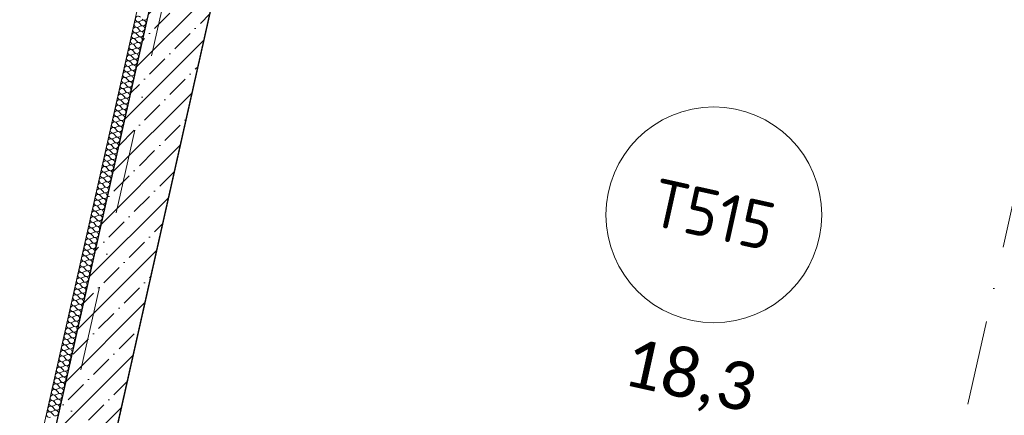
# Model space of a CAD drawing. Header units: millimetres. Extents: x -7218036 to -6920397, y 6117771 to 6333681.
# Tile 43 of 89: x -7184333 to -7180227, y 6144501 to 6146151. Entities that reach past the tile are written whole.
import ezdxf
from ezdxf.enums import TextEntityAlignment as Align

# ---------------------------------------------------------------- set-up
doc = ezdxf.new("R2010")
doc.units = ezdxf.units.MM
doc.header["$MEASUREMENT"] = 0
doc.linetypes.add('Штрихпунктирная', pattern=[670.277762, 352.777767, -176.388884, 0, -141.111112])
for name, color, linetype in [('S - автостоянка.АР', 7, 'Continuous'), ('АР-Стены_внутренние_пилоны.АР', 7, 'Continuous'), ('АР-Стены_Перегородки_100_.АР', 7, 'Continuous'), ('АР-Чертеж-Оси_Осевые размеры.АР', 7, 'Continuous')]:
    doc.layers.add(name, color=color, linetype=linetype)
for name, color, linetype, lineweight in [('АР-Стены_внутренние_пилоны.АР_Ном._пера__1', 7, 'Continuous', 30), ('АР-Стены_Перегородки_100_.АР_Ном._пера__1', 7, 'Continuous', 15), ('АР-Чертеж-Оси_Осевые размеры.АР_Ном._пера__120', 7, 'Continuous', 0), ('Паспорта Зон Archicad_Ном._пера__1', 7, 'Continuous', 0)]:
    doc.layers.add(name, color=color, linetype=linetype, lineweight=lineweight)
doc.styles.add('РЎР“Р•РќР•Р\xa0Р\x98Р\xa0_РЎРўР\x98Р›Р¬_1', font='GOST_Common.ttf')
doc.styles.add('РЎР“Р•РќР•Р\xa0Р\x98Р\xa0_РЎРўР\x98Р›Р¬_2', font='calibri.ttf')
doc.styles.add('РЎР“Р•РќР•Р\xa0Р\x98Р\xa0_РЎРўР\x98Р›Р¬_3', font='GOTHIC.TTF')

# ---------------------------------------------------------------- blocks, each defined once
blk = doc.blocks.new('Электрощитовая жилой части_Т515_23_5', base_point=(-7181629.3, 6145597.6))
at = {"layer": 'Паспорта Зон Archicad_Ном._пера__1', "color": 7, "linetype": 'Continuous', "lineweight": 0}
blk.add_circle((-7181438.1, 6145337), 450, dxfattribs=at)
at = {"layer": 'Паспорта Зон Archicad_Ном._пера__1', "color": 7, "lineweight": 0, "style": 'РЎР“Р•РќР•Р\xa0Р\x98Р\xa0_РЎРўР\x98Р›Р¬_1'}
blk.add_attdef('ROOM_NUMBER', text='', height=200, rotation=347.502, dxfattribs=at).set_placement((-7181438.1, 6145338), align=Align.MIDDLE_CENTER)
at = {"layer": 'Паспорта Зон Archicad_Ном._пера__1', "color": 7, "lineweight": 0, "style": 'РЎР“Р•РќР•Р\xa0Р\x98Р\xa0_РЎРўР\x98Р›Р¬_2'}
blk.add_attdef('ROOM_AREA', text='', height=200, rotation=347.502, dxfattribs=at).set_placement((-7181266.9, 6144609.9), align=Align.MIDDLE_RIGHT)
blk = doc.blocks.new('*X370', base_point=(-6566190.3, 6562677.8))
at = {"layer": 'АР-Стены_Перегородки_100_.АР_Ном._пера__1', "color": 7, "linetype": 'Continuous', "lineweight": 0}
for p, q in [((-7183834, 6146142.9), (-7183823.1, 6146147.8)), ((-7183840.2, 6146115), (-7183832.5, 6146106)), ((-7183839.2, 6146119.7), (-7183828.3, 6146124.6)), ((-7183835, 6146138.3), (-7183827.3, 6146129.2)), ((-7183850.7, 6146068.6), (-7183842.9, 6146059.5)), ((-7183849.6, 6146073.2), (-7183838.8, 6146078.1)), ((-7183845.4, 6146091.8), (-7183837.7, 6146082.7)), ((-7183844.4, 6146096.4), (-7183833.5, 6146101.3)), ((-7183860.1, 6146026.8), (-7183849.2, 6146031.6)), ((-7183855.9, 6146045.3), (-7183848.2, 6146036.3)), ((-7183854.8, 6146050), (-7183844, 6146054.9)), ((-7183870.5, 6145980.3), (-7183859.6, 6145985.2)), ((-7183866.3, 6145998.9), (-7183858.6, 6145989.8)), ((-7183865.3, 6146003.5), (-7183854.4, 6146008.4)), ((-7183861.1, 6146022.1), (-7183853.4, 6146013.1)), ((-7183876.8, 6145952.4), (-7183869, 6145943.4)), ((-7183875.7, 6145957.1), (-7183864.8, 6145961.9)), ((-7183871.5, 6145975.6), (-7183863.8, 6145966.6)), ((-7183887.2, 6145906), (-7183879.5, 6145896.9)), ((-7183886.1, 6145910.6), (-7183875.3, 6145915.5)), ((-7183882, 6145929.2), (-7183874.2, 6145920.1)), ((-7183880.9, 6145933.8), (-7183870.1, 6145938.7)), ((-7183897.6, 6145859.5), (-7183889.9, 6145850.4)), ((-7183896.6, 6145864.1), (-7183885.7, 6145869)), ((-7183892.4, 6145882.7), (-7183884.7, 6145873.7)), ((-7183891.4, 6145887.4), (-7183880.5, 6145892.3)), ((-7183907, 6145817.7), (-7183896.2, 6145822.6)), ((-7183902.8, 6145836.3), (-7183895.1, 6145827.2)), ((-7183901.8, 6145840.9), (-7183890.9, 6145845.8)), ((-7183913.3, 6145789.8), (-7183905.5, 6145780.7)), ((-7183912.2, 6145794.4), (-7183901.4, 6145799.3)), ((-7183908.1, 6145813), (-7183900.3, 6145804)), ((-7183923.7, 6145743.3), (-7183916, 6145734.3)), ((-7183922.7, 6145748), (-7183911.8, 6145752.9)), ((-7183918.5, 6145766.6), (-7183910.8, 6145757.5)), ((-7183917.4, 6145771.2), (-7183906.6, 6145776.1)), ((-7183934.1, 6145696.9), (-7183926.4, 6145687.8)), ((-7183933.1, 6145701.5), (-7183922.2, 6145706.4)), ((-7183928.9, 6145720.1), (-7183921.2, 6145711.1)), ((-7183927.9, 6145724.8), (-7183917, 6145729.6)), ((-7183943.5, 6145655.1), (-7183932.7, 6145659.9)), ((-7183939.4, 6145673.6), (-7183931.6, 6145664.6)), ((-7183938.3, 6145678.3), (-7183927.5, 6145683.2)), ((-7183954, 6145608.6), (-7183943.1, 6145613.5)), ((-7183949.8, 6145627.2), (-7183942.1, 6145618.1)), ((-7183948.8, 6145631.8), (-7183937.9, 6145636.7)), ((-7183944.6, 6145650.4), (-7183936.9, 6145641.4)), ((-7183960.2, 6145580.7), (-7183952.5, 6145571.7)), ((-7183959.2, 6145585.4), (-7183948.3, 6145590.3)), ((-7183955, 6145604), (-7183947.3, 6145594.9)), ((-7183970.7, 6145534.3), (-7183962.9, 6145525.2)), ((-7183969.6, 6145538.9), (-7183958.8, 6145543.8)), ((-7183965.4, 6145557.5), (-7183957.7, 6145548.4)), ((-7183964.4, 6145562.1), (-7183953.5, 6145567)), ((-7183980.1, 6145492.4), (-7183969.2, 6145497.3)), ((-7183975.9, 6145511), (-7183968.2, 6145502)), ((-7183974.8, 6145515.7), (-7183964, 6145520.6)), ((-7183990.5, 6145446), (-7183979.6, 6145450.9)), ((-7183986.3, 6145464.6), (-7183978.6, 6145455.5)), ((-7183985.3, 6145469.2), (-7183974.4, 6145474.1)), ((-7183981.1, 6145487.8), (-7183973.4, 6145478.7)), ((-7183996.8, 6145418.1), (-7183989, 6145409.1)), ((-7183995.7, 6145422.8), (-7183984.9, 6145427.6)), ((-7183991.5, 6145441.3), (-7183983.8, 6145432.3)), ((-7184007.2, 6145371.6), (-7183999.5, 6145362.6)), ((-7184006.1, 6145376.3), (-7183995.3, 6145381.2)), ((-7184002, 6145394.9), (-7183994.2, 6145385.8)), ((-7184000.9, 6145399.5), (-7183990.1, 6145404.4)), ((-7184017.6, 6145325.2), (-7184009.9, 6145316.1)), ((-7184016.6, 6145329.8), (-7184005.7, 6145334.7)), ((-7184012.4, 6145348.4), (-7184004.7, 6145339.4)), ((-7184011.4, 6145353.1), (-7184000.5, 6145357.9)), ((-7184027, 6145283.4), (-7184016.2, 6145288.3)), ((-7184022.8, 6145302), (-7184015.1, 6145292.9)), ((-7184021.8, 6145306.6), (-7184010.9, 6145311.5)), ((-7184033.3, 6145255.5), (-7184025.5, 6145246.4)), ((-7184032.2, 6145260.1), (-7184021.4, 6145265)), ((-7184028.1, 6145278.7), (-7184020.3, 6145269.7)), ((-7184043.7, 6145209), (-7184036, 6145200)), ((-7184042.7, 6145213.7), (-7184031.8, 6145218.6)), ((-7184038.5, 6145232.3), (-7184030.8, 6145223.2)), ((-7184037.5, 6145236.9), (-7184026.6, 6145241.8)), ((-7184054.1, 6145162.6), (-7184046.4, 6145153.5)), ((-7184053.1, 6145167.2), (-7184042.2, 6145172.1)), ((-7184048.9, 6145185.8), (-7184041.2, 6145176.7)), ((-7184047.9, 6145190.4), (-7184037, 6145195.3)), ((-7184063.5, 6145120.8), (-7184052.7, 6145125.6)), ((-7184059.4, 6145139.3), (-7184051.6, 6145130.3)), ((-7184058.3, 6145144), (-7184047.5, 6145148.9)), ((-7184074, 6145074.3), (-7184063.1, 6145079.2)), ((-7184069.8, 6145092.9), (-7184062.1, 6145083.8)), ((-7184068.8, 6145097.5), (-7184057.9, 6145102.4)), ((-7184064.6, 6145116.1), (-7184056.9, 6145107.1)), ((-7184080.2, 6145046.4), (-7184072.5, 6145037.4)), ((-7184079.2, 6145051.1), (-7184068.3, 6145055.9)), ((-7184075, 6145069.6), (-7184067.3, 6145060.6)), ((-7184090.7, 6145000), (-7184082.9, 6144990.9)), ((-7184089.6, 6145004.6), (-7184078.8, 6145009.5)), ((-7184085.5, 6145023.2), (-7184077.7, 6145014.1)), ((-7184084.4, 6145027.8), (-7184073.6, 6145032.7)), ((-7184100.1, 6144958.1), (-7184089.2, 6144963)), ((-7184095.9, 6144976.7), (-7184088.2, 6144967.7)), ((-7184094.8, 6144981.4), (-7184084, 6144986.3)), ((-7184110.5, 6144911.7), (-7184099.6, 6144916.6)), ((-7184106.3, 6144930.3), (-7184098.6, 6144921.2)), ((-7184105.3, 6144934.9), (-7184094.4, 6144939.8)), ((-7184101.1, 6144953.5), (-7184093.4, 6144944.4)), ((-7184116.8, 6144883.8), (-7184109, 6144874.7)), ((-7184115.7, 6144888.4), (-7184104.9, 6144893.3)), ((-7184111.5, 6144907), (-7184103.8, 6144898)), ((-7184127.2, 6144837.3), (-7184119.5, 6144828.3)), ((-7184126.1, 6144842), (-7184115.3, 6144846.9)), ((-7184122, 6144860.6), (-7184114.2, 6144851.5)), ((-7184120.9, 6144865.2), (-7184110.1, 6144870.1)), ((-7184137.6, 6144790.9), (-7184129.9, 6144781.8)), ((-7184136.6, 6144795.5), (-7184125.7, 6144800.4)), ((-7184132.4, 6144814.1), (-7184124.7, 6144805)), ((-7184131.4, 6144818.8), (-7184120.5, 6144823.6)), ((-7184147, 6144749.1), (-7184136.2, 6144753.9)), ((-7184142.8, 6144767.6), (-7184135.1, 6144758.6)), ((-7184141.8, 6144772.3), (-7184130.9, 6144777.2)), ((-7184153.3, 6144721.2), (-7184145.6, 6144712.1)), ((-7184152.2, 6144725.8), (-7184141.4, 6144730.7)), ((-7184148.1, 6144744.4), (-7184140.3, 6144735.4)), ((-7184163.7, 6144674.7), (-7184156, 6144665.7)), ((-7184162.7, 6144679.4), (-7184151.8, 6144684.2)), ((-7184158.5, 6144698), (-7184150.8, 6144688.9)), ((-7184157.5, 6144702.6), (-7184146.6, 6144707.5)), ((-7184174.2, 6144628.3), (-7184166.4, 6144619.2)), ((-7184173.1, 6144632.9), (-7184162.2, 6144637.8)), ((-7184168.9, 6144651.5), (-7184161.2, 6144642.4)), ((-7184167.9, 6144656.1), (-7184157, 6144661)), ((-7184183.5, 6144586.4), (-7184172.7, 6144591.3)), ((-7184179.4, 6144605), (-7184171.6, 6144596)), ((-7184178.3, 6144609.7), (-7184167.5, 6144614.6)), ((-7184194, 6144540), (-7184183.1, 6144544.9)), ((-7184189.8, 6144558.6), (-7184182.1, 6144549.5)), ((-7184188.8, 6144563.2), (-7184177.9, 6144568.1)), ((-7184184.6, 6144581.8), (-7184176.9, 6144572.7)), ((-7184200.2, 6144512.1), (-7184192.5, 6144503)), ((-7184199.2, 6144516.8), (-7184188.3, 6144521.6)), ((-7184195, 6144535.3), (-7184187.3, 6144526.3))]:
    blk.add_line(p, q, dxfattribs=at)
for centre, start, end in [((-7183838.8, 6146153.8), 40.4717, 294.2115), ((-7183818.2, 6146136.9), 347.3416, 114.2115), ((-7183813, 6146160.2), 220.4717, 347.3416), ((-7183849.3, 6146107.3), 40.4717, 294.2115), ((-7183844.1, 6146130.5), 40.4717, 294.2115), ((-7183823.4, 6146113.7), 220.4717, 347.3416), ((-7183823.4, 6146113.7), 347.3416, 114.2115), ((-7183818.2, 6146136.9), 220.4717, 347.3416), ((-7183859.7, 6146060.8), 40.4717, 294.2115), ((-7183854.5, 6146084.1), 40.4717, 294.2115), ((-7183833.9, 6146067.2), 220.4717, 347.3416), ((-7183833.9, 6146067.2), 347.3416, 114.2115), ((-7183828.7, 6146090.5), 220.4717, 347.3416), ((-7183828.7, 6146090.5), 347.3416, 114.2115), ((-7183870.2, 6146014.4), 40.4717, 294.2115), ((-7183864.9, 6146037.6), 40.4717, 294.2115), ((-7183844.3, 6146020.8), 347.3416, 114.2115), ((-7183839.1, 6146044), 220.4717, 347.3416), ((-7183839.1, 6146044), 347.3416, 114.2115), ((-7183875.4, 6145991.2), 40.4717, 294.2115), ((-7183854.7, 6145974.3), 347.3416, 114.2115), ((-7183849.5, 6145997.5), 220.4717, 347.3416), ((-7183849.5, 6145997.5), 347.3416, 114.2115), ((-7183844.3, 6146020.8), 220.4717, 347.3416), ((-7183885.8, 6145944.7), 40.4717, 294.2115), ((-7183880.6, 6145967.9), 40.4717, 294.2115), ((-7183860, 6145951.1), 220.4717, 347.3416), ((-7183860, 6145951.1), 347.3416, 114.2115), ((-7183854.7, 6145974.3), 220.4717, 347.3416), ((-7183896.2, 6145898.2), 40.4717, 294.2115), ((-7183891, 6145921.5), 40.4717, 294.2115), ((-7183870.4, 6145904.6), 220.4717, 347.3416), ((-7183870.4, 6145904.6), 347.3416, 114.2115), ((-7183865.2, 6145927.9), 220.4717, 347.3416), ((-7183865.2, 6145927.9), 347.3416, 114.2115), ((-7183906.7, 6145851.8), 40.4717, 294.2115), ((-7183901.5, 6145875), 40.4717, 294.2115), ((-7183880.8, 6145858.2), 347.3416, 114.2115), ((-7183875.6, 6145881.4), 220.4717, 347.3416), ((-7183875.6, 6145881.4), 347.3416, 114.2115), ((-7183911.9, 6145828.5), 40.4717, 294.2115), ((-7183891.3, 6145811.7), 347.3416, 114.2115), ((-7183886.1, 6145834.9), 220.4717, 347.3416), ((-7183886.1, 6145834.9), 347.3416, 114.2115), ((-7183880.8, 6145858.2), 220.4717, 347.3416), ((-7183922.3, 6145782.1), 40.4717, 294.2115), ((-7183917.1, 6145805.3), 40.4717, 294.2115), ((-7183901.7, 6145765.2), 347.3416, 114.2115), ((-7183896.5, 6145788.5), 220.4717, 347.3416), ((-7183896.5, 6145788.5), 347.3416, 114.2115), ((-7183891.3, 6145811.7), 220.4717, 347.3416), ((-7183932.8, 6145735.6), 40.4717, 294.2115), ((-7183927.5, 6145758.8), 40.4717, 294.2115), ((-7183906.9, 6145742), 220.4717, 347.3416), ((-7183906.9, 6145742), 347.3416, 114.2115), ((-7183901.7, 6145765.2), 220.4717, 347.3416), ((-7183943.2, 6145689.1), 40.4717, 294.2115), ((-7183938, 6145712.4), 40.4717, 294.2115), ((-7183917.4, 6145695.5), 347.3416, 114.2115), ((-7183912.1, 6145718.8), 220.4717, 347.3416), ((-7183912.1, 6145718.8), 347.3416, 114.2115), ((-7183953.6, 6145642.7), 40.4717, 294.2115), ((-7183948.4, 6145665.9), 40.4717, 294.2115), ((-7183927.8, 6145649.1), 347.3416, 114.2115), ((-7183922.6, 6145672.3), 220.4717, 347.3416), ((-7183922.6, 6145672.3), 347.3416, 114.2115), ((-7183917.4, 6145695.5), 220.4717, 347.3416), ((-7183958.9, 6145619.5), 40.4717, 294.2115), ((-7183938.2, 6145602.6), 347.3416, 114.2115), ((-7183933, 6145625.9), 220.4717, 347.3416), ((-7183933, 6145625.9), 347.3416, 114.2115), ((-7183927.8, 6145649.1), 220.4717, 347.3416), ((-7183969.3, 6145573), 40.4717, 294.2115), ((-7183964.1, 6145596.2), 40.4717, 294.2115), ((-7183943.4, 6145579.4), 220.4717, 347.3416), ((-7183943.4, 6145579.4), 347.3416, 114.2115), ((-7183938.2, 6145602.6), 220.4717, 347.3416), ((-7183979.7, 6145526.5), 40.4717, 294.2115), ((-7183974.5, 6145549.8), 40.4717, 294.2115), ((-7183953.9, 6145532.9), 220.4717, 347.3416), ((-7183953.9, 6145532.9), 347.3416, 114.2115), ((-7183948.7, 6145556.2), 220.4717, 347.3416), ((-7183948.7, 6145556.2), 347.3416, 114.2115), ((-7183990.2, 6145480.1), 40.4717, 294.2115), ((-7183984.9, 6145503.3), 40.4717, 294.2115), ((-7183964.3, 6145486.5), 347.3416, 114.2115), ((-7183959.1, 6145509.7), 220.4717, 347.3416), ((-7183959.1, 6145509.7), 347.3416, 114.2115), ((-7183995.4, 6145456.8), 40.4717, 294.2115), ((-7183974.8, 6145440), 347.3416, 114.2115), ((-7183969.5, 6145463.2), 220.4717, 347.3416), ((-7183969.5, 6145463.2), 347.3416, 114.2115), ((-7183964.3, 6145486.5), 220.4717, 347.3416), ((-7184005.8, 6145410.4), 40.4717, 294.2115), ((-7184000.6, 6145433.6), 40.4717, 294.2115), ((-7183980, 6145416.8), 220.4717, 347.3416), ((-7183980, 6145416.8), 347.3416, 114.2115), ((-7183974.8, 6145440), 220.4717, 347.3416), ((-7184016.2, 6145363.9), 40.4717, 294.2115), ((-7184011, 6145387.1), 40.4717, 294.2115), ((-7183990.4, 6145370.3), 220.4717, 347.3416), ((-7183990.4, 6145370.3), 347.3416, 114.2115), ((-7183985.2, 6145393.5), 220.4717, 347.3416), ((-7183985.2, 6145393.5), 347.3416, 114.2115), ((-7184026.7, 6145317.5), 40.4717, 294.2115), ((-7184021.5, 6145340.7), 40.4717, 294.2115), ((-7184000.8, 6145323.9), 347.3416, 114.2115), ((-7183995.6, 6145347.1), 220.4717, 347.3416), ((-7183995.6, 6145347.1), 347.3416, 114.2115), ((-7184031.9, 6145294.2), 40.4717, 294.2115), ((-7184011.3, 6145277.4), 347.3416, 114.2115), ((-7184006.1, 6145300.6), 220.4717, 347.3416), ((-7184006.1, 6145300.6), 347.3416, 114.2115), ((-7184000.8, 6145323.9), 220.4717, 347.3416), ((-7184042.3, 6145247.8), 40.4717, 294.2115), ((-7184037.1, 6145271), 40.4717, 294.2115), ((-7184021.7, 6145230.9), 347.3416, 114.2115), ((-7184016.5, 6145254.2), 220.4717, 347.3416), ((-7184016.5, 6145254.2), 347.3416, 114.2115), ((-7184011.3, 6145277.4), 220.4717, 347.3416), ((-7184052.8, 6145201.3), 40.4717, 294.2115), ((-7184047.6, 6145224.5), 40.4717, 294.2115), ((-7184026.9, 6145207.7), 220.4717, 347.3416), ((-7184026.9, 6145207.7), 347.3416, 114.2115), ((-7184021.7, 6145230.9), 220.4717, 347.3416), ((-7184063.2, 6145154.8), 40.4717, 294.2115), ((-7184058, 6145178.1), 40.4717, 294.2115), ((-7184037.4, 6145161.2), 347.3416, 114.2115), ((-7184032.1, 6145184.5), 220.4717, 347.3416), ((-7184032.1, 6145184.5), 347.3416, 114.2115), ((-7184073.6, 6145108.4), 40.4717, 294.2115), ((-7184068.4, 6145131.6), 40.4717, 294.2115), ((-7184047.8, 6145114.8), 347.3416, 114.2115), ((-7184042.6, 6145138), 220.4717, 347.3416), ((-7184042.6, 6145138), 347.3416, 114.2115), ((-7184037.4, 6145161.2), 220.4717, 347.3416), ((-7184078.9, 6145085.1), 40.4717, 294.2115), ((-7184058.2, 6145068.3), 347.3416, 114.2115), ((-7184053, 6145091.5), 220.4717, 347.3416), ((-7184053, 6145091.5), 347.3416, 114.2115), ((-7184047.8, 6145114.8), 220.4717, 347.3416), ((-7184089.3, 6145038.7), 40.4717, 294.2115), ((-7184084.1, 6145061.9), 40.4717, 294.2115), ((-7184063.5, 6145045.1), 220.4717, 347.3416), ((-7184063.5, 6145045.1), 347.3416, 114.2115), ((-7184058.2, 6145068.3), 220.4717, 347.3416), ((-7184099.7, 6144992.2), 40.4717, 294.2115), ((-7184094.5, 6145015.5), 40.4717, 294.2115), ((-7184073.9, 6144998.6), 347.3416, 114.2115), ((-7184068.7, 6145021.9), 220.4717, 347.3416), ((-7184068.7, 6145021.9), 347.3416, 114.2115), ((-7184110.2, 6144945.8), 40.4717, 294.2115), ((-7184104.9, 6144969), 40.4717, 294.2115), ((-7184084.3, 6144952.2), 347.3416, 114.2115), ((-7184079.1, 6144975.4), 220.4717, 347.3416), ((-7184079.1, 6144975.4), 347.3416, 114.2115), ((-7184073.9, 6144998.6), 220.4717, 347.3416), ((-7184115.4, 6144922.5), 40.4717, 294.2115), ((-7184094.8, 6144905.7), 347.3416, 114.2115), ((-7184089.5, 6144928.9), 220.4717, 347.3416), ((-7184089.5, 6144928.9), 347.3416, 114.2115), ((-7184084.3, 6144952.2), 220.4717, 347.3416), ((-7184125.8, 6144876.1), 40.4717, 294.2115), ((-7184120.6, 6144899.3), 40.4717, 294.2115), ((-7184100, 6144882.5), 220.4717, 347.3416), ((-7184100, 6144882.5), 347.3416, 114.2115), ((-7184094.8, 6144905.7), 220.4717, 347.3416), ((-7184136.2, 6144829.6), 40.4717, 294.2115), ((-7184131, 6144852.8), 40.4717, 294.2115), ((-7184110.4, 6144836), 220.4717, 347.3416), ((-7184110.4, 6144836), 347.3416, 114.2115), ((-7184105.2, 6144859.2), 220.4717, 347.3416), ((-7184105.2, 6144859.2), 347.3416, 114.2115), ((-7184146.7, 6144783.1), 40.4717, 294.2115), ((-7184141.5, 6144806.4), 40.4717, 294.2115), ((-7184120.8, 6144789.5), 347.3416, 114.2115), ((-7184115.6, 6144812.8), 220.4717, 347.3416), ((-7184115.6, 6144812.8), 347.3416, 114.2115), ((-7184151.9, 6144759.9), 40.4717, 294.2115), ((-7184131.3, 6144743.1), 347.3416, 114.2115), ((-7184126.1, 6144766.3), 220.4717, 347.3416), ((-7184126.1, 6144766.3), 347.3416, 114.2115), ((-7184120.8, 6144789.5), 220.4717, 347.3416), ((-7184162.3, 6144713.5), 40.4717, 294.2115), ((-7184157.1, 6144736.7), 40.4717, 294.2115), ((-7184136.5, 6144719.9), 220.4717, 347.3416), ((-7184136.5, 6144719.9), 347.3416, 114.2115), ((-7184131.3, 6144743.1), 220.4717, 347.3416), ((-7184172.8, 6144667), 40.4717, 294.2115), ((-7184167.6, 6144690.2), 40.4717, 294.2115), ((-7184146.9, 6144673.4), 220.4717, 347.3416), ((-7184146.9, 6144673.4), 347.3416, 114.2115), ((-7184141.7, 6144696.6), 220.4717, 347.3416), ((-7184141.7, 6144696.6), 347.3416, 114.2115), ((-7184183.2, 6144620.5), 40.4717, 294.2115), ((-7184178, 6144643.8), 40.4717, 294.2115), ((-7184157.4, 6144626.9), 347.3416, 114.2115), ((-7184152.2, 6144650.2), 220.4717, 347.3416), ((-7184152.2, 6144650.2), 347.3416, 114.2115), ((-7184193.6, 6144574.1), 40.4717, 294.2115), ((-7184188.4, 6144597.3), 40.4717, 294.2115), ((-7184167.8, 6144580.5), 347.3416, 114.2115), ((-7184162.6, 6144603.7), 220.4717, 347.3416), ((-7184162.6, 6144603.7), 347.3416, 114.2115), ((-7184157.4, 6144626.9), 220.4717, 347.3416), ((-7184198.9, 6144550.8), 40.4717, 294.2115), ((-7184178.2, 6144534), 347.3416, 114.2115), ((-7184173, 6144557.2), 220.4717, 347.3416), ((-7184173, 6144557.2), 347.3416, 114.2115), ((-7184167.8, 6144580.5), 220.4717, 347.3416), ((-7184209.3, 6144504.4), 40.4717, 294.2115), ((-7184204.1, 6144527.6), 40.4717, 294.2115), ((-7184183.5, 6144510.8), 220.4717, 347.3416), ((-7184183.5, 6144510.8), 347.3416, 114.2115), ((-7184178.2, 6144534), 220.4717, 347.3416)]:
    blk.add_arc(centre, 11.9, start, end, dxfattribs=at)
blk = doc.blocks.new('Стена_196_5', base_point=(-7185857.8, 6136996.3))
at = {"layer": 'АР-Стены_Перегородки_100_.АР_Ном._пера__1', "color": 7, "linetype": 'Continuous', "lineweight": 0, "flags": 128}
for points in [[(-7182569, 6151867.3), (-7185906.5, 6137007.3)], [(-7185857.8, 6136996.3), (-7182533.4, 6151797.8)]]:
    blk.add_lwpolyline(points, dxfattribs=at)
at = {"layer": 'АР-Стены_Перегородки_100_.АР', "color": 7, "lineweight": 0}
blk.add_blockref('*X370', (-6566190.3, 6562677.8), dxfattribs=at)
blk = doc.blocks.new('Стандартный Маркер Сетки[11]_5', base_point=(-7182312.1, 6152552))
at = {"layer": 'АР-Чертеж-Оси_Осевые размеры.АР_Ном._пера__120', "color": 7, "linetype": 'Штрихпунктирная', "lineweight": 0}
blk.add_line((-7182531.3, 6151576.3), (-7187093.8, 6131261.9), dxfattribs=at)
at = {"layer": 'АР-Чертеж-Оси_Осевые размеры.АР_Ном._пера__120', "color": 7, "lineweight": 0, "style": 'РЎР“Р•РќР•Р\xa0Р\x98Р\xa0_РЎРўР\x98Р›Р¬_3'}
blk.add_attdef('AC_MarkerText_1', text='', height=350, rotation=347.3417, dxfattribs=at).set_placement((-7187352.5, 6129979.4), align=Align.TOP_CENTER)
blk = doc.blocks.new('Стандартный Маркер Сетки[20]_5', base_point=(-7178760.6, 6151754.4))
at = {"layer": 'АР-Чертеж-Оси_Осевые размеры.АР_Ном._пера__120', "color": 7, "linetype": 'Штрихпунктирная', "lineweight": 0}
blk.add_line((-7178979.7, 6150778.7), (-7183542.2, 6130464.3), dxfattribs=at)
at = {"layer": 'АР-Чертеж-Оси_Осевые размеры.АР_Ном._пера__120', "color": 7, "lineweight": 0, "style": 'РЎР“Р•РќР•Р\xa0Р\x98Р\xa0_РЎРўР\x98Р›Р¬_3'}
blk.add_attdef('AC_MarkerText_1', text='', height=350, rotation=347.3417, dxfattribs=at).set_placement((-7183801, 6129181.8), align=Align.TOP_CENTER)
blk = doc.blocks.new('Стандартный Маркер Сетки[25]_5', base_point=(-7182312.1, 6152552))
at = {"layer": 'АР-Чертеж-Оси_Осевые размеры.АР_Ном._пера__120', "color": 7, "linetype": 'Штрихпунктирная', "lineweight": 0}
blk.add_line((-7182531.3, 6151576.3), (-7187093.8, 6131261.9), dxfattribs=at)
at = {"layer": 'АР-Чертеж-Оси_Осевые размеры.АР_Ном._пера__120', "color": 7, "lineweight": 0, "style": 'РЎР“Р•РќР•Р\xa0Р\x98Р\xa0_РЎРўР\x98Р›Р¬_3'}
blk.add_attdef('AC_MarkerText_1', text='', height=350, rotation=347.3417, dxfattribs=at).set_placement((-7187352.5, 6129979.4), align=Align.TOP_CENTER)
blk = doc.blocks.new('Стандартный Маркер Сетки[26]_5', base_point=(-7182312.1, 6152552))
at = {"layer": 'АР-Чертеж-Оси_Осевые размеры.АР_Ном._пера__120', "color": 7, "linetype": 'Штрихпунктирная', "lineweight": 0}
blk.add_line((-7182531.3, 6151576.3), (-7187093.8, 6131261.9), dxfattribs=at)
at = {"layer": 'АР-Чертеж-Оси_Осевые размеры.АР_Ном._пера__120', "color": 7, "lineweight": 0, "style": 'РЎР“Р•РќР•Р\xa0Р\x98Р\xa0_РЎРўР\x98Р›Р¬_3'}
blk.add_attdef('AC_MarkerText_1', text='', height=350, rotation=347.3417, dxfattribs=at).set_placement((-7187352.5, 6129979.4), align=Align.TOP_CENTER)
blk = doc.blocks.new('Стандартный Маркер Сетки[27]_5', base_point=(-7182312.1, 6152552))
at = {"layer": 'АР-Чертеж-Оси_Осевые размеры.АР_Ном._пера__120', "color": 7, "linetype": 'Штрихпунктирная', "lineweight": 0}
blk.add_line((-7182531.3, 6151576.3), (-7187093.8, 6131261.9), dxfattribs=at)
at = {"layer": 'АР-Чертеж-Оси_Осевые размеры.АР_Ном._пера__120', "color": 7, "lineweight": 0, "style": 'РЎР“Р•РќР•Р\xa0Р\x98Р\xa0_РЎРўР\x98Р›Р¬_3'}
blk.add_attdef('AC_MarkerText_1', text='', height=350, rotation=347.3417, dxfattribs=at).set_placement((-7187352.5, 6129979.4), align=Align.TOP_CENTER)
blk = doc.blocks.new('Стандартный Маркер Сетки[70]_5', base_point=(-7182312.1, 6152552))
at = {"layer": 'АР-Чертеж-Оси_Осевые размеры.АР_Ном._пера__120', "color": 7, "linetype": 'Штрихпунктирная', "lineweight": 0}
blk.add_line((-7182531.3, 6151576.3), (-7187093.8, 6131261.9), dxfattribs=at)
at = {"layer": 'АР-Чертеж-Оси_Осевые размеры.АР_Ном._пера__120', "color": 7, "lineweight": 0, "style": 'РЎР“Р•РќР•Р\xa0Р\x98Р\xa0_РЎРўР\x98Р›Р¬_3'}
blk.add_attdef('AC_MarkerText_1', text='', height=350, rotation=347.3417, dxfattribs=at).set_placement((-7187352.5, 6129979.4), align=Align.TOP_CENTER)
blk = doc.blocks.new('Стандартный Маркер Сетки[79]_5', base_point=(-7178760.6, 6151754.4))
at = {"layer": 'АР-Чертеж-Оси_Осевые размеры.АР_Ном._пера__120', "color": 7, "linetype": 'Штрихпунктирная', "lineweight": 0}
blk.add_line((-7178979.7, 6150778.7), (-7183542.2, 6130464.3), dxfattribs=at)
at = {"layer": 'АР-Чертеж-Оси_Осевые размеры.АР_Ном._пера__120', "color": 7, "lineweight": 0, "style": 'РЎР“Р•РќР•Р\xa0Р\x98Р\xa0_РЎРўР\x98Р›Р¬_3'}
blk.add_attdef('AC_MarkerText_1', text='', height=350, rotation=347.3417, dxfattribs=at).set_placement((-7183801, 6129181.8), align=Align.TOP_CENTER)
blk = doc.blocks.new('Стандартный Маркер Сетки[84]_5', base_point=(-7182312.1, 6152552))
at = {"layer": 'АР-Чертеж-Оси_Осевые размеры.АР_Ном._пера__120', "color": 7, "linetype": 'Штрихпунктирная', "lineweight": 0}
blk.add_line((-7182531.3, 6151576.3), (-7187093.8, 6131261.9), dxfattribs=at)
at = {"layer": 'АР-Чертеж-Оси_Осевые размеры.АР_Ном._пера__120', "color": 7, "lineweight": 0, "style": 'РЎР“Р•РќР•Р\xa0Р\x98Р\xa0_РЎРўР\x98Р›Р¬_3'}
blk.add_attdef('AC_MarkerText_1', text='', height=350, rotation=347.3417, dxfattribs=at).set_placement((-7187352.5, 6129979.4), align=Align.TOP_CENTER)
blk = doc.blocks.new('Стандартный Маркер Сетки[85]_5', base_point=(-7182312.1, 6152552))
at = {"layer": 'АР-Чертеж-Оси_Осевые размеры.АР_Ном._пера__120', "color": 7, "linetype": 'Штрихпунктирная', "lineweight": 0}
blk.add_line((-7182531.3, 6151576.3), (-7187093.8, 6131261.9), dxfattribs=at)
at = {"layer": 'АР-Чертеж-Оси_Осевые размеры.АР_Ном._пера__120', "color": 7, "lineweight": 0, "style": 'РЎР“Р•РќР•Р\xa0Р\x98Р\xa0_РЎРўР\x98Р›Р¬_3'}
blk.add_attdef('AC_MarkerText_1', text='', height=350, rotation=347.3417, dxfattribs=at).set_placement((-7187352.5, 6129979.4), align=Align.TOP_CENTER)
blk = doc.blocks.new('Стандартный Маркер Сетки[86]_5', base_point=(-7182312.1, 6152552))
at = {"layer": 'АР-Чертеж-Оси_Осевые размеры.АР_Ном._пера__120', "color": 7, "linetype": 'Штрихпунктирная', "lineweight": 0}
blk.add_line((-7182531.3, 6151576.3), (-7187093.8, 6131261.9), dxfattribs=at)
at = {"layer": 'АР-Чертеж-Оси_Осевые размеры.АР_Ном._пера__120', "color": 7, "lineweight": 0, "style": 'РЎР“Р•РќР•Р\xa0Р\x98Р\xa0_РЎРўР\x98Р›Р¬_3'}
blk.add_attdef('AC_MarkerText_1', text='', height=350, rotation=347.3417, dxfattribs=at).set_placement((-7187352.5, 6129979.4), align=Align.TOP_CENTER)
blk = doc.blocks.new('Стена_272_5', base_point=(-7184058.3, 6144437.7))
at = {"layer": 'АР-Стены_внутренние_пилоны.АР', "linetype": 'Continuous', "lineweight": 0, "true_color": 0x000000}
h = blk.add_hatch(dxfattribs=at)
h.set_pattern_fill('ЖЕЛЕЗОБЕТОН__PROJECT__0005', color=18, style=0, pattern_type=2)
h.set_pattern_definition([(45, (-6566190.34, 6562677.8), (-84.852814, 84.852814), []), (45, (-6566232.77, 6562720.22), (-84.852814, 84.852814), [90, -30, 0, -30])])
h.paths.add_polyline_path([(-7183936.4, 6144410.3), (-7182333.3, 6151547.9), (-7182533.4, 6151797.8), (-7184180.3, 6144465.1)])
at = {"layer": 'АР-Стены_внутренние_пилоны.АР_Ном._пера__1', "color": 7, "linetype": 'Continuous', "lineweight": 30, "flags": 128}
for points in [[(-7182533.4, 6151797.8), (-7184180.3, 6144465.1)], [(-7183936.4, 6144410.3), (-7182333.3, 6151547.9)]]:
    blk.add_lwpolyline(points, dxfattribs=at)

msp = doc.modelspace()

# ---------------------------------------------------------------- linework, layer by layer
at = {"layer": 'S - автостоянка.АР', "color": 254, "linetype": 'Continuous', "lineweight": 0, "true_color": 0xd1c7d6, "flags": 128}
msp.add_lwpolyline([(-7183922.6, 6144468.7), (-7177704.7, 6143072.2), (-7177076, 6145871.8), (-7183293.8, 6147268.3)], close=True, dxfattribs=at)

# ---------------------------------------------------------------- block references
at = {"layer": 'S - автостоянка.АР', "color": 7, "linetype": 'Continuous', "lineweight": 0}
msp.add_blockref('Электрощитовая жилой части_Т515_23_5', (-7181629.3, 6145597.6), dxfattribs=at).add_auto_attribs({'ROOM_NUMBER': 'Т515', 'ROOM_AREA': '18,3'})
at = {"layer": 'АР-Стены_внутренние_пилоны.АР', "color": 7, "lineweight": 0}
msp.add_blockref('Стена_272_5', (-7184058.3, 6144437.7), dxfattribs=at)
at = {"layer": 'АР-Стены_Перегородки_100_.АР', "color": 7, "lineweight": 0}
msp.add_blockref('Стена_196_5', (-7185857.8, 6136996.3), dxfattribs=at)
at = {"layer": 'АР-Чертеж-Оси_Осевые размеры.АР', "color": 8, "linetype": 'Continuous', "lineweight": 15}
for name, p in [('Стандартный Маркер Сетки[11]_5', (-7182312.1, 6152552)), ('Стандартный Маркер Сетки[25]_5', (-7182312.1, 6152552)), ('Стандартный Маркер Сетки[26]_5', (-7182312.1, 6152552)), ('Стандартный Маркер Сетки[27]_5', (-7182312.1, 6152552)), ('Стандартный Маркер Сетки[70]_5', (-7182312.1, 6152552)), ('Стандартный Маркер Сетки[84]_5', (-7182312.1, 6152552)), ('Стандартный Маркер Сетки[85]_5', (-7182312.1, 6152552)), ('Стандартный Маркер Сетки[86]_5', (-7182312.1, 6152552)), ('Стандартный Маркер Сетки[20]_5', (-7178760.6, 6151754.4)), ('Стандартный Маркер Сетки[79]_5', (-7178760.6, 6151754.4))]:
    msp.add_blockref(name, p, dxfattribs=at)

doc.saveas('drawing.dxf')
